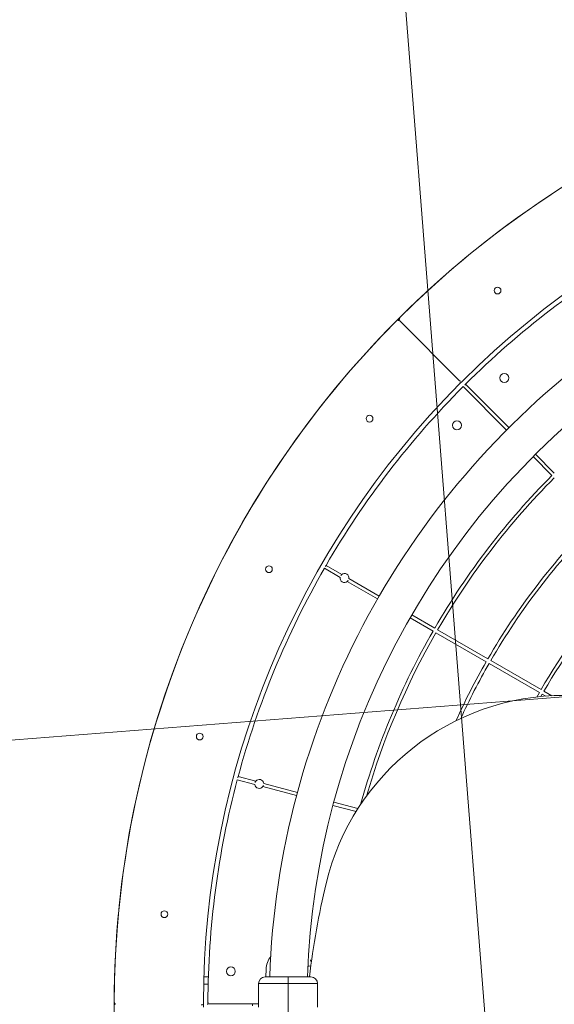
# Model space of a CAD drawing. Extents: x 5459245 to 5462690, y 5971016 to 5972523.
# Tile 27 of 198: x 5462446.367 to 5462446.846, y 5972204.564 to 5972205.446. Entities that reach past the tile are written whole.
import ezdxf

# ---------------------------------------------------------------- set-up
doc = ezdxf.new("R2010")
doc.units = 0
doc.linetypes.add('8', pattern=[0.5, 0.25, -0.25])
doc.layers.add('A_MAŁA ARCHITEKTURA', color=195, linetype='CONTINUOUS', lineweight=9)
doc.layers.add('ADT CCTV', color=102, linetype='CONTINUOUS')

# ---------------------------------------------------------------- blocks, each defined once
blk = doc.blocks.new('A770198')
at = {"layer": 'ADT CCTV', "color": 140, "lineweight": 9}
for p, q in [((17.30595, 29.46894), (17.29404, 8.60514)), ((0.16406, 15.90894), (26.16758, 15.89408))]:
    blk.add_line(p, q, dxfattribs=at)
blk = doc.blocks.new('G$CFAE608CC')
at = {"layer": 'ADT CCTV', "rotation": 90}
blk.add_blockref('A770198', (38.08383, 0), dxfattribs=at)

msp = doc.modelspace()

# ---------------------------------------------------------------- linework, layer by layer
at = {"layer": 'A_MAŁA ARCHITEKTURA'}
for p, q in [((5462446.76147, 5972205.12268), (5462446.70771, 5972205.17644)), ((5462446.7643, 5972205.12268), (5462446.76148, 5972205.11986)), ((5462446.80356, 5972205.07847), (5462446.76466, 5972205.11738)), ((5462446.80568, 5972205.0806), (5462446.76678, 5972205.1195)), ((5462446.84636, 5972205.03992), (5462446.82952, 5972205.05676)), ((5462446.84423, 5972205.0378), (5462446.8274, 5972205.05464)), ((5462446.65428, 5972204.94636), (5462446.64017, 5972204.9545)), ((5462446.65579, 5972204.94895), (5462446.64167, 5972204.9571)), ((5462446.68782, 5972204.92699), (5462446.66071, 5972204.94265)), ((5462446.68932, 5972204.92959), (5462446.66221, 5972204.94525)), ((5462446.73763, 5972204.89823), (5462446.71702, 5972204.91014)), ((5462446.73913, 5972204.90083), (5462446.71852, 5972204.91274)), ((5462446.78528, 5972204.87072), (5462446.74023, 5972204.89673)), ((5462446.78678, 5972204.87332), (5462446.74173, 5972204.89933)), ((5462446.83443, 5972204.84581), (5462446.78938, 5972204.87182)), ((5462446.83293, 5972204.84321), (5462446.78788, 5972204.86922)), ((5462446.84408, 5972204.84025), (5462446.83703, 5972204.84431)), ((5462446.83293, 5972204.84321), (5462446.8306, 5972204.83912)), ((5462446.83553, 5972204.84171), (5462446.83427, 5972204.83951)), ((5462446.83868, 5972204.8399), (5462446.83553, 5972204.84171)), ((5462446.57783, 5972204.76074), (5462446.56209, 5972204.76496)), ((5462446.5786, 5972204.76364), (5462446.56286, 5972204.76786)), ((5462446.61523, 5972204.75072), (5462446.58499, 5972204.75882)), ((5462446.61601, 5972204.75362), (5462446.58577, 5972204.76172)), ((5462446.66859, 5972204.73642), (5462446.64779, 5972204.742)), ((5462446.67027, 5972204.73908), (5462446.64857, 5972204.74489)), ((5462446.53211, 5972204.58818), (5462446.53611, 5972204.58818)), ((5462446.58792, 5972204.59505), (5462446.58765, 5972204.58818)), ((5462446.60759, 5972204.58818), (5462446.60759, 5972204.58217)), ((5462446.53193, 5972204.58177), (5462446.53593, 5972204.58177)), ((5462446.58108, 5972204.58217), (5462446.58108, 5972204.56514)), ((5462446.58108, 5972204.58217), (5462446.60759, 5972204.58217)), ((5462446.60759, 5972204.58217), (5462446.60759, 5972204.54416)), ((5462446.60759, 5972204.58217), (5462446.6341, 5972204.58217)), ((5462446.6341, 5972204.56517), (5462446.6341, 5972204.58217)), ((5462446.53172, 5972204.56516), (5462446.53172, 5972204.56117)), ((5462446.53572, 5972204.56517), (5462446.53571, 5972204.56317)), ((5462446.53672, 5972204.56417), (5462446.58114, 5972204.56417)), ((5462446.57573, 5972204.56317), (5462446.57573, 5972204.56417))]:
    msp.add_line(p, q, dxfattribs=at)
at = {"layer": 'A_MAŁA ARCHITEKTURA', "flags": 128}
for points in [[(5462446.62531, 5972204.59778), (5462446.62665, 5972204.598), (5462446.62809, 5972204.59814)], [(5462446.57573, 5972204.56417), (5462446.57573, 5972204.56317), (5462446.57573, 5972204.56217)]]:
    msp.add_lwpolyline(points, dxfattribs=at)
at = {"layer": 'A_MAŁA ARCHITEKTURA', "linetype": '8', "lineweight": 25, "ltscale": 5}
msp.add_circle((5462447.32099, 5972204.56317), 2.87, dxfattribs=at)
at = {"layer": 'A_MAŁA ARCHITEKTURA'}
for centre, radius in [((5462447.32099, 5972204.56317), 0.8693), ((5462446.79553, 5972205.20344), 0.003), ((5462446.8015, 5972205.1251), 0.004), ((5462446.68071, 5972205.08863), 0.003), ((5462446.75906, 5972205.08266), 0.004), ((5462446.5905, 5972204.95362), 0.003), ((5462446.52837, 5972204.80361), 0.003), ((5462446.49669, 5972204.64435), 0.003), ((5462446.55631, 5972204.59318), 0.004)]:
    msp.add_circle(centre, radius, dxfattribs=at)
for centre, radius, start, end in [((5462447.32099, 5972204.56317), 0.8693, 90.13218, 134.86783), ((5462447.32099, 5972204.56317), 0.78928, 90.14488, 134.85512), ((5462447.32099, 5972204.56317), 0.78527, 120.1095, 134.8905), ((5462446.70913, 5972205.17786), 0.002, 134.86783, 225), ((5462447.32099, 5972204.56317), 0.8693, 135.13217, 179.86782), ((5462446.7063, 5972205.17503), 0.002, 45, 135.13217), ((5462447.32099, 5972204.56317), 0.73025, 126.45438, 178.03731), ((5462447.32099, 5972204.56317), 0.78928, 135.14488, 179.85512), ((5462447.32099, 5972204.56317), 0.69654, 126.54953, 177.94199), ((5462447.32099, 5972204.56317), 0.78527, 135.1095, 149.8905), ((5462446.76006, 5972205.12127), 0.002, 315.14488, 45), ((5462446.76289, 5972205.1241), 0.002, 225, 314.85512), ((5462447.32099, 5972204.56317), 0.78527, 134.8905, 135.1095), ((5462447.32099, 5972204.56317), 0.67273, 135.12779, 149.87219), ((5462447.32099, 5972204.56317), 0.66973, 135.12839, 149.87162), ((5462447.32099, 5972204.56317), 0.61772, 135.13914, 149.86081), ((5462447.32099, 5972204.56317), 0.61471, 135.13982, 149.86014), ((5462447.32099, 5972204.56317), 0.78527, 150.10945, 164.8905), ((5462447.32099, 5972204.56317), 0.78527, 149.8905, 150.10945), ((5462446.65825, 5972204.9458), 0.004, 352.0243, 127.97569), ((5462446.65825, 5972204.9458), 0.004, 172.0243, 307.97569), ((5462446.65825, 5972204.9458), 0.004, 127.97569, 172.0243), ((5462446.65825, 5972204.9458), 0.004, 307.97569, 352.0243), ((5462447.32099, 5972204.56317), 0.5627, 138.40884, 149.84719), ((5462447.32099, 5972204.56317), 0.5597, 138.75619, 149.8464), ((5462447.32099, 5972204.56317), 0.67273, 150.12778, 164.51777), ((5462447.32099, 5972204.56317), 0.66973, 150.12836, 163.77778), ((5462447.32099, 5972204.56317), 0.61772, 150.13918, 155.65611), ((5462447.32099, 5972204.56317), 0.61471, 150.13985, 155.32142), ((5462446.85565, 5972204.62047), 0.22008, 90, 166.45021), ((5462447.32099, 5972204.56317), 0.78527, 165.10947, 179.85384), ((5462447.32099, 5972204.56317), 0.78527, 164.8905, 165.10947), ((5462446.5818, 5972204.76123), 0.004, 7.0243, 142.9757), ((5462446.5818, 5972204.76123), 0.004, 142.9757, 187.0243), ((5462446.5818, 5972204.76123), 0.004, 187.0243, 322.9757), ((5462446.5818, 5972204.76123), 0.004, 322.9757, 7.0243), ((5462447.31408, 5972204.50999), 0.69164, 166.45021, 173.50808), ((5462446.6089, 5972204.59415), 0.02101, 143.44085, 177.5431), ((5462446.6089, 5972204.59415), 0.02101, 20.80149, 36.44637), ((5462446.58708, 5972204.58217), 0.006, 90, 180), ((5462446.6281, 5972204.58217), 0.006, 0, 90), ((5462447.39407, 5972204.39474), 0.55019, 160.69122, 208.68506), ((5462446.45369, 5972204.56517), 0.002, 179.86782, 270), ((5462446.52971, 5972204.56517), 0.002, 270, 359.85512), ((5462446.53672, 5972204.56517), 0.001, 179.85384, 270)]:
    msp.add_arc(centre, radius, start, end, dxfattribs=at)
for points, knots in [([(5462446.60759, 5972204.58818), (5462446.60586, 5972204.58818), (5462446.60245, 5972204.58818), (5462446.59776, 5972204.58818), (5462446.59373, 5972204.58818), (5462446.59042, 5972204.58818), (5462446.58814, 5972204.58818), (5462446.58705, 5972204.58818), (5462446.58719, 5972204.58818), (5462446.58723, 5972204.58818)], [0, 0, 0, 0, 0.16115, 0.31732, 0.465641, 0.619175, 0.779192, 0.940914, 1, 1, 1, 1]), ([(5462446.60759, 5972204.58818), (5462446.60932, 5972204.58818), (5462446.61273, 5972204.58818), (5462446.61741, 5972204.58818), (5462446.62145, 5972204.58818), (5462446.62476, 5972204.58818), (5462446.62703, 5972204.58818), (5462446.62813, 5972204.58818), (5462446.62799, 5972204.58818), (5462446.62795, 5972204.58818)], [0, 0, 0, 0, 0.161151, 0.317321, 0.465641, 0.619176, 0.779193, 0.940914, 1, 1, 1, 1]), ([(5462446.58108, 5972204.56117), (5462446.58108, 5972204.56119), (5462446.58109, 5972204.56123), (5462446.58111, 5972204.56158), (5462446.58114, 5972204.56208), (5462446.58115, 5972204.56272), (5462446.58116, 5972204.5634), (5462446.58114, 5972204.56406), (5462446.58112, 5972204.56462), (5462446.58109, 5972204.565), (5462446.58108, 5972204.56518), (5462446.58108, 5972204.56515), (5462446.58108, 5972204.56514)], [0, 0, 0, 0, 0.107156, 0.214317, 0.321665, 0.429137, 0.536402, 0.64345, 0.75061, 0.858032, 0.965469, 1, 1, 1, 1]), ([(5462446.6341, 5972204.56517), (5462446.6341, 5972204.56515), (5462446.63409, 5972204.5651), (5462446.63407, 5972204.56476), (5462446.63404, 5972204.56425), (5462446.63402, 5972204.56362), (5462446.63402, 5972204.56293), (5462446.63404, 5972204.56228), (5462446.63406, 5972204.56172), (5462446.63409, 5972204.56134), (5462446.6341, 5972204.56116), (5462446.6341, 5972204.56118), (5462446.6341, 5972204.56119)], [0, 0, 0, 0, 0.1071556, 0.2143163, 0.3216644, 0.4291367, 0.5364022, 0.6434503, 0.7506103, 0.8580325, 0.9654693, 1, 1, 1, 1])]:
    msp.add_open_spline(points, degree=3, knots=knots, dxfattribs=at)

# ---------------------------------------------------------------- block references
at = {"layer": 'ADT CCTV', "rotation": 184.5356804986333}
msp.add_blockref('G$CFAE608CC', (5462467.50941, 5972223.83045), dxfattribs=at)

doc.saveas('drawing.dxf')
